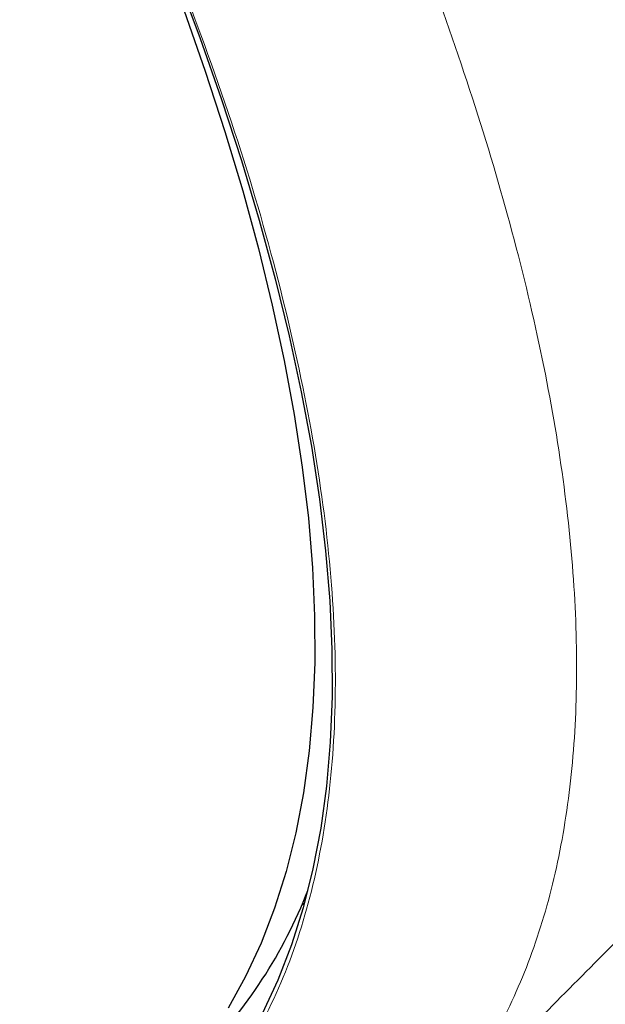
# Model space of a CAD drawing. Header units: millimetres. Extents: x 8 to 436, y 12 to 763.
# Tile 127 of 256: x 393.53 to 400.38, y 260.97 to 272.5. Entities that reach past the tile are written whole.
import ezdxf

# ---------------------------------------------------------------- set-up
doc = ezdxf.new("R2010")
doc.units = ezdxf.units.MM

msp = doc.modelspace()

# ---------------------------------------------------------------- linework, layer by layer
at = {"color": 7, "linetype": 'Continuous', "lineweight": 30}
msp.add_line((396.86, 262.153), (396.828, 262.132), dxfattribs=at)
at = {"color": 7, "linetype": 'Continuous', "lineweight": 30, "flags": 128}
for points in [[(395.359, 273.032), (395.636, 272.292), (395.89, 271.565), (396.122, 270.851), (396.332, 270.152), (396.519, 269.467), (396.683, 268.798), (396.824, 268.144), (396.942, 267.506), (397.037, 266.885), (397.109, 266.281), (397.157, 265.694), (397.183, 265.125), (397.185, 264.574), (397.163, 264.041), (397.119, 263.527), (397.051, 263.033), (396.96, 262.558), (396.846, 262.103), (396.709, 261.668), (396.549, 261.254), (396.366, 260.86)], [(395.447, 272.615), (395.699, 271.895), (395.929, 271.189), (396.137, 270.497), (396.322, 269.819), (396.484, 269.156), (396.624, 268.509), (396.741, 267.877), (396.835, 267.262), (396.906, 266.664), (396.954, 266.083), (396.979, 265.519), (396.981, 264.974), (396.96, 264.446), (396.916, 263.938), (396.849, 263.448), (396.759, 262.978), (396.646, 262.527), (396.51, 262.097), (396.352, 261.687), (396.171, 261.297), (395.967, 260.928)]]:
    msp.add_lwpolyline(points, dxfattribs=at)
at = {"color": 7, "linetype": 'Continuous', "lineweight": 30}
msp.add_arc((391.576, 264.381), 5.715, 315.2334, 338.6951, dxfattribs=at)
at = {"color": 252, "linetype": 'Continuous', "lineweight": 0}
for points, knots in [([(331.02, 326.538), (331.056, 326.579), (331.296, 326.85), (331.842, 327.249), (332.661, 327.724), (333.59, 328.081), (334.614, 328.33), (335.732, 328.466), (336.941, 328.491), (338.237, 328.404), (339.616, 328.205), (341.073, 327.896), (342.605, 327.476), (344.205, 326.947), (345.869, 326.311), (347.592, 325.57), (349.368, 324.727), (351.192, 323.783), (353.058, 322.742), (354.961, 321.608), (356.893, 320.383), (358.85, 319.071), (360.824, 317.678), (362.81, 316.206), (364.802, 314.661), (366.793, 313.048), (368.777, 311.371), (370.747, 309.637), (372.698, 307.849), (374.624, 306.015), (376.518, 304.139), (378.374, 302.228), (380.186, 300.288), (381.95, 298.325), (383.658, 296.344), (385.307, 294.353), (386.89, 292.357), (388.403, 290.363), (389.841, 288.377), (391.2, 286.405), (392.474, 284.454), (393.661, 282.53), (394.756, 280.638), (395.756, 278.784), (396.658, 276.975), (397.458, 275.217), (398.156, 273.513), (398.747, 271.871), (399.231, 270.296), (399.606, 268.791), (399.871, 267.362), (400.024, 266.014), (400.066, 264.75), (399.996, 263.575), (399.815, 262.492), (399.523, 261.504), (399.118, 260.619), (398.649, 259.875), (398.266, 259.477), (398.095, 259.3)], [0, 0, 0, 0, 0.003203, 0.021066, 0.038929, 0.056792, 0.074655, 0.092519, 0.110382, 0.128245, 0.146108, 0.163971, 0.181834, 0.199697, 0.21756, 0.235424, 0.253287, 0.27115, 0.289013, 0.306876, 0.324739, 0.342602, 0.360465, 0.378329, 0.396192, 0.414055, 0.431918, 0.449781, 0.467644, 0.485507, 0.50337, 0.521234, 0.539097, 0.55696, 0.574823, 0.592686, 0.610549, 0.628412, 0.646275, 0.664139, 0.682002, 0.699865, 0.717728, 0.735591, 0.753454, 0.771317, 0.78918, 0.807044, 0.824907, 0.84277, 0.860633, 0.878496, 0.896359, 0.914222, 0.932085, 0.949949, 0.967812, 0.985675, 1, 1, 1, 1]), ([(395.393, 273.012), (395.62, 272.398), (396.073, 271.169), (396.574, 269.432), (396.944, 267.782), (397.168, 266.234), (397.247, 264.797), (397.179, 263.477), (396.966, 262.277), (396.608, 261.202), (396.105, 260.256), (395.464, 259.442), (394.685, 258.767), (393.788, 258.244), (392.784, 257.864), (391.683, 257.62), (390.469, 257.509), (389.157, 257.519), (388.199, 257.636), (387.721, 257.694)], [0, 0, 0, 0, 0.059647, 0.119293, 0.179195, 0.239108, 0.298754, 0.35839, 0.418037, 0.477683, 0.537584, 0.597497, 0.657143, 0.716779, 0.77332, 0.829847, 0.88658, 0.943426, 1, 1, 1, 1])]:
    msp.add_open_spline(points, degree=3, knots=knots, dxfattribs=at)
at = {"color": 7, "linetype": 'Continuous', "lineweight": 30}
msp.add_open_spline([(398.103, 259.292), (398.428, 259.617), (399.279, 260.468), (400.654, 261.851), (402.23, 263.439), (403.802, 265.03), (405.371, 266.623), (406.937, 268.22), (408.5, 269.819), (410.061, 271.421), (411.618, 273.026), (413.095, 274.552), (414.05, 275.545), (414.489, 276)], degree=3, knots=[0, 0, 0, 0, 0.05882, 0.154391, 0.249962, 0.345532, 0.441101, 0.536669, 0.632236, 0.727803, 0.823368, 0.918933, 1, 1, 1, 1], dxfattribs=at)

doc.saveas('drawing.dxf')
